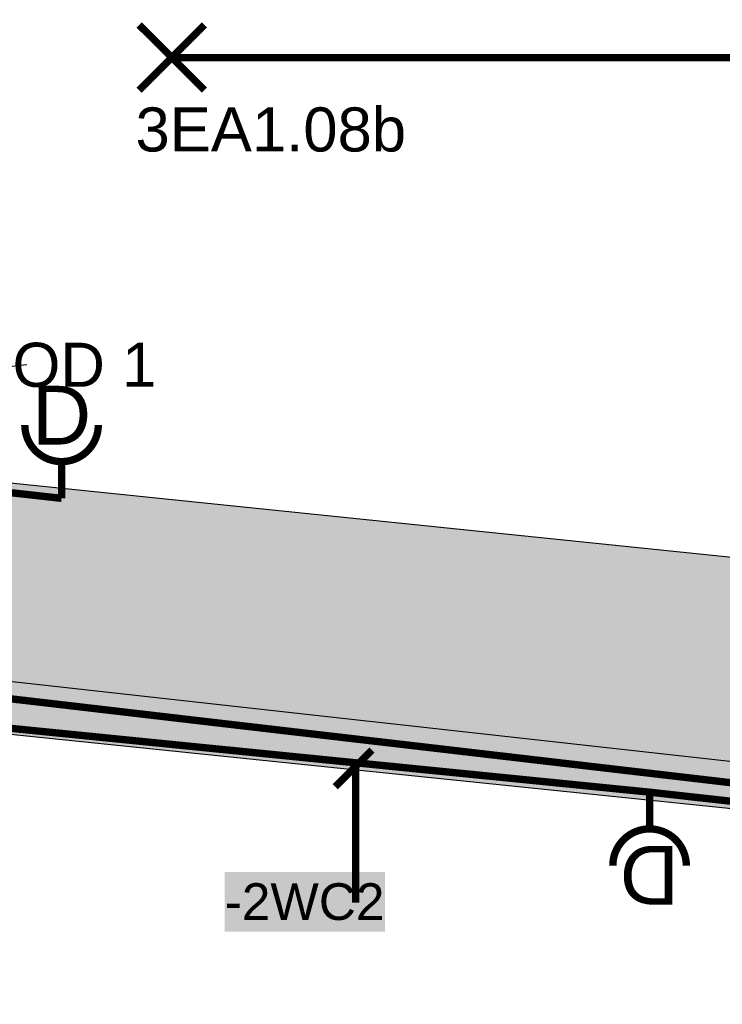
# Model space of a CAD drawing. Extents: x -12025 to 39812, y -28775 to 12.
# Tile 74 of 90: x 27483 to 29872, y -14722 to -11371. Entities that reach past the tile are written whole.
import ezdxf
from ezdxf.enums import TextEntityAlignment as Align

# ---------------------------------------------------------------- set-up
doc = ezdxf.new("R2010")
doc.units = 0
doc.header["$MEASUREMENT"] = 0
for name, color, linetype in [('0 (Pozadí)', 254, 'Continuous'), ('OÚ Dukovany půdorys kóty 1NP', 7, 'Continuous'), ('OÚ Dukovany půdorys podklad 1NP', 7, 'Continuous'), ('OÚ Dukovany světla', 132, 'Continuous'), ('OÚ Dukovany zásuvky', 92, 'Continuous'), ('Zakladni', 7, 'Continuous')]:
    doc.layers.add(name, color=color, linetype=linetype)
doc.styles.add('Arial', font='txt')
doc.styles.add('Arial_B', font='txt')

# ---------------------------------------------------------------- blocks, each defined once
blk = doc.blocks.new('Zásuvka (18)')
at = {"color": 0, "linetype": 'Continuous', "const_width": 25}
for points in [[(0, -125, -0.414214), (-125, 0)], [(125, 0, -0.414214), (0, -125)]]:
    blk.add_lwpolyline(points, format="xyb", dxfattribs=at)
blk.add_lwpolyline([(0, -250), (0, -125)], dxfattribs=at)
at = {"color": 0, "linetype": 'Continuous', "style": 'Arial'}
blk.add_text('D', height=200, dxfattribs=at).set_placement((0, -66.9), align=Align.CENTER)
blk = doc.blocks.new('Zásuvka (19)')
at = {"color": 0, "linetype": 'Continuous', "const_width": 25}
blk.add_lwpolyline([(0, 250), (0, 125)], dxfattribs=at)
for points in [[(-125, 0, -0.414214), (0, 125)], [(0, 125, -0.414214), (125, 0)]]:
    blk.add_lwpolyline(points, format="xyb", dxfattribs=at)
at = {"color": 0, "linetype": 'Continuous', "style": 'Arial'}
blk.add_text('D', height=200, rotation=180, dxfattribs=at).set_placement((0, 66.9), align=Align.CENTER)
blk = doc.blocks.new('P_zarovkove_svitidlo (30)')
at = {"color": 0, "linetype": 'Continuous', "const_width": 25}
for points in [[(111, -111), (-111, 111)], [(-111, -111), (111, 111)]]:
    blk.add_lwpolyline(points, dxfattribs=at)
at = {"color": 0, "linetype": 'Continuous', "style": 'Arial'}
blk.add_text('3EA1.08b', height=150, dxfattribs=at).set_placement((-123.5, -319.6))
blk = doc.blocks.new('(37)')
at = {"color": 7, "linetype": 'Continuous', "const_width": 25}
for points in [[(0, 520), (-125, 395)], [(-55, 460), (-55, 0)]]:
    blk.add_lwpolyline(points, dxfattribs=at)
at = {"layer": '0 (Pozadí)', "linetype": 'Continuous'}
blk.add_solid([(-500.7, 105), (44.4, 105), (-500.7, -98.5), (44.4, -98.5)], dxfattribs=at)
at = {"color": 7, "linetype": 'Continuous', "style": 'Arial_B'}
blk.add_text('-2WC2', height=125, dxfattribs=at).set_placement((-500.7, -58.5))

msp = doc.modelspace()

# ---------------------------------------------------------------- linework, layer by layer
at = {"layer": 'OÚ Dukovany půdorys kóty 1NP', "color": 154, "linetype": 'Continuous', "flags": 128}
msp.add_lwpolyline([(27085.6, -12673.6), (27124.1, -12641.5), (27168.2, -12615.8), (27217.2, -12595.5), (27270.3, -12579.8), (27385.4, -12558.3), (27507, -12544.2), (27507, -12544.2)], dxfattribs=at)
at = {"layer": 'OÚ Dukovany půdorys podklad 1NP', "color": 7, "linetype": 'Continuous'}
for p, q in [((30007.2, -13211.8), (25954.4, -12793.5)), ((25867.2, -13639), (31127.2, -14181.9))]:
    msp.add_line(p, q, dxfattribs=at)
at = {"layer": 'OÚ Dukovany půdorys podklad 1NP', "color": 8, "linetype": 'Continuous'}
msp.add_line((25875.5, -13446.6), (31277.2, -14048.6), dxfattribs=at)
at = {"layer": 'OÚ Dukovany půdorys podklad 1NP', "color": 254, "linetype": 'Continuous'}
msp.add_solid([(25954.4, -12793.5), (25867.2, -13639), (31127.2, -13327.4), (31127.2, -14181.9)], dxfattribs=at)
at = {"layer": 'OÚ Dukovany světla', "linetype": 'Continuous', "const_width": 25}
msp.add_lwpolyline([(30500, -11500), (28000, -11500)], dxfattribs=at)
at = {"layer": 'OÚ Dukovany zásuvky', "linetype": 'Continuous', "const_width": 25}
for points in [[(27625, -13000), (26500, -12875), (26500, -10250), (27875, -10250), (29500, -10250), (29500, -10125)], [(29625, -14000), (25875, -13625), (26000, -12500), (26000, -12500)], [(28625, -20250), (31250, -20250), (31250, -14125), (25888.9, -13500), (26000, -12500)], [(31125, -15125), (31205, -15125), (31195, -14175), (29625, -14000)]]:
    msp.add_lwpolyline(points, dxfattribs=at)

# ---------------------------------------------------------------- block references
at = {"layer": 'OÚ Dukovany světla', "linetype": 'Continuous'}
msp.add_blockref('P_zarovkove_svitidlo (30)', (28000, -11500), dxfattribs=at)
at = {"layer": 'OÚ Dukovany zásuvky', "linetype": 'Continuous'}
for name, p in [('Zásuvka (18)', (27625, -12750)), ('Zásuvka (19)', (29625, -14250))]:
    msp.add_blockref(name, p, dxfattribs=at)
at = {"layer": 'Zakladni', "color": 7, "linetype": 'Continuous'}
msp.add_blockref('(37)', (28680.7, -14376.5), dxfattribs=at)

# ---------------------------------------------------------------- texts
at = {"layer": 'OÚ Dukovany půdorys kóty 1NP', "color": 154, "linetype": 'Continuous', "style": 'Arial'}
msp.add_text('OD 1', height=150, dxfattribs=at).set_placement((27947.2, -12620.4), align=Align.RIGHT)

doc.saveas('drawing.dxf')
